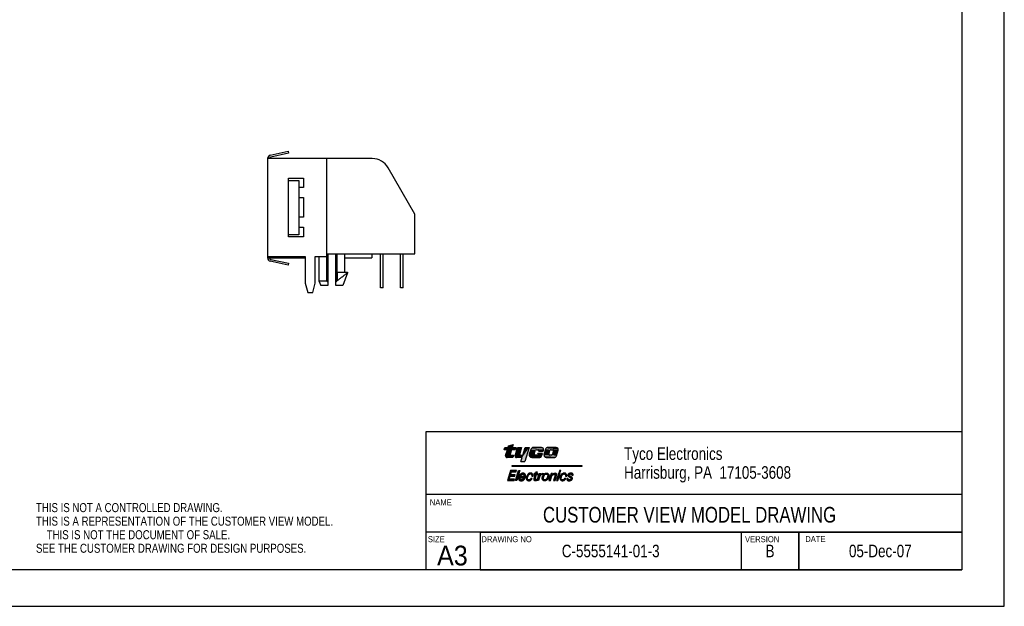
# Model space of a CAD drawing. Extents: x 0 to 420, y 0 to 297.
# Tile 2 of 3: x 171 to 420, y 0 to 148. Entities that reach past the tile are written whole.
import ezdxf
from ezdxf.enums import TextEntityAlignment as Align

# ---------------------------------------------------------------- set-up
doc = ezdxf.new("R2010")
doc.units = 0
doc.header["$LTSCALE"] = 23.1
doc.layers.get('0').update_dxf_attribs({"linetype": 'CONTINUOUS'})
doc.layers.add('DRAFT_ENTITY', color=7, linetype='CONTINUOUS')
doc.styles.get("Standard").update_dxf_attribs({"font": 'txt', "width": 0.95})

# ---------------------------------------------------------------- blocks, each defined once
blk = doc.blocks.new('TYCO_ELECT_LOGO_BL0', base_point=(303.14, 36.35))
at = {"color": 2, "linetype": 'CONTINUOUS'}
for p, q in [((293.31, 39.65), (293.48, 40.2)), ((293.48, 40.2), (294.27, 40.2)), ((294.27, 40.2), (294.41, 40.65)), ((294.41, 40.65), (295.53, 40.93)), ((295.53, 40.93), (295.31, 40.2)), ((295.31, 40.2), (296.26, 40.2)), ((296.03, 38.13), (296.67, 40.2)), ((296.26, 40.2), (296.09, 39.65)), ((296.67, 40.2), (297.71, 40.2)), ((297.71, 40.2), (297.23, 38.65)), ((298.01, 38.26), (298.6, 40.2)), ((299.62, 40.2), (298.53, 36.64)), ((298.6, 40.2), (299.62, 40.2)), ((302.75, 40.2), (300.69, 40.2)), ((306.47, 40.2), (304.4, 40.2)), ((294.1, 39.64), (293.31, 39.65)), ((293.65, 38.17), (294.1, 39.64)), ((295.48, 37.66), (294.03, 37.66)), ((295.13, 39.65), (294.78, 38.49)), ((294.95, 38.26), (295.63, 38.26)), ((296.09, 39.65), (295.13, 39.65)), ((295.66, 38.26), (295.48, 37.66)), ((297.83, 37.66), (296.38, 37.66)), ((297.51, 38.26), (298.01, 38.26)), ((297.51, 36.64), (297.83, 37.66)), ((300.02, 39.7), (299.65, 38.51)), ((300.28, 37.66), (302.28, 37.66)), ((300.85, 38.51), (301.11, 39.35)), ((301.55, 38.26), (301.03, 38.26)), ((301.5, 39.65), (301.84, 39.65)), ((301.81, 38.64), (301.73, 38.4)), ((302.95, 38.64), (301.81, 38.64)), ((302.03, 39.39), (301.99, 39.24)), ((301.99, 39.24), (303.14, 39.24)), ((302.77, 38.02), (302.95, 38.64)), ((303.14, 39.24), (303.23, 39.55)), ((303.78, 39.75), (303.37, 38.42)), ((303.93, 37.66), (305.95, 37.66)), ((304.61, 38.54), (304.88, 39.43)), ((305.21, 38.26), (304.74, 38.26)), ((305.17, 39.65), (305.64, 39.65)), ((305.8, 39.43), (305.51, 38.48)), ((306.54, 38.09), (306.97, 39.53)), ((295.27, 35.37), (295.27, 35.64)), ((295.27, 35.64), (312.97, 35.64)), ((312.97, 35.37), (295.27, 35.37)), ((297.51, 36.64), (298.53, 36.64)), ((312.97, 35.64), (312.97, 35.37)), ((294.88, 34.36), (294.1, 31.82)), ((294.55, 32.15), (294.79, 32.92)), ((294.79, 32.92), (295.97, 32.92)), ((296.4, 34.36), (294.88, 34.36)), ((294.89, 33.26), (295.13, 34.02)), ((296.07, 33.26), (294.89, 33.26)), ((295.13, 34.02), (296.3, 34.02)), ((295.97, 32.92), (296.07, 33.26)), ((296.11, 31.82), (296.88, 34.35)), ((296.3, 34.02), (296.4, 34.36)), ((297.23, 34.36), (296.46, 31.82)), ((296.88, 34.35), (297.23, 34.36)), ((297.31, 32.55), (298.56, 32.55)), ((298.28, 32.85), (297.42, 32.85)), ((300.26, 32.96), (300.6, 32.96)), ((300.86, 33.6), (300.79, 33.36)), ((300.79, 33.36), (301.09, 33.36)), ((301.09, 33.36), (300.79, 32.38)), ((301.16, 33.6), (300.86, 33.6)), ((301.11, 32.24), (301.46, 33.36)), ((301.26, 33.92), (301.16, 33.6)), ((301.66, 34.04), (301.26, 33.92)), ((301.46, 33.36), (301.78, 33.36)), ((301.53, 33.6), (301.66, 34.04)), ((301.85, 33.6), (301.53, 33.6)), ((301.63, 31.82), (302.18, 33.6)), ((301.78, 33.36), (301.85, 33.6)), ((302.26, 32.73), (301.98, 31.82)), ((302.18, 33.6), (302.53, 33.6)), ((302.53, 33.6), (302.43, 33.29)), ((303.17, 33.67), (303.09, 33.38)), ((305.17, 33.6), (304.63, 31.82)), ((304.98, 31.82), (305.28, 32.81)), ((305.52, 33.6), (305.17, 33.6)), ((305.43, 33.29), (305.52, 33.6)), ((306.2, 33.12), (305.81, 31.82)), ((306.16, 31.82), (306.55, 33.1)), ((307.08, 33.66), (306.52, 31.82)), ((306.87, 31.82), (307.43, 33.66)), ((307.43, 33.66), (307.08, 33.66)), ((307.29, 34.36), (307.19, 34.03)), ((307.19, 34.03), (307.54, 34.03)), ((307.64, 34.36), (307.29, 34.36)), ((307.54, 34.03), (307.64, 34.36)), ((308.8, 32.96), (309.14, 32.96)), ((310.43, 33.2), (310.77, 33.2)), ((294.1, 31.82), (295.81, 31.82)), ((295.91, 32.15), (294.55, 32.15)), ((295.81, 31.82), (295.91, 32.15)), ((296.46, 31.82), (296.11, 31.82)), ((298.48, 32.32), (298.11, 32.32)), ((300.38, 32.33), (300.02, 32.33)), ((300.79, 32.38), (300.76, 32.29)), ((301.44, 31.85), (301.53, 32.13)), ((301.98, 31.82), (301.63, 31.82)), ((304.63, 31.82), (304.98, 31.82)), ((305.81, 31.82), (306.16, 31.82)), ((306.52, 31.82), (306.87, 31.82)), ((308.93, 32.33), (308.57, 32.33)), ((309.45, 32.33), (309.13, 32.33))]:
    blk.add_line(p, q, dxfattribs=at)
for centre, radius, start, end in [((300.69, 39.49), 0.709, 90, 162.9997), ((302.75, 39.7), 0.502, 343.0001, 90), ((304.4, 39.56), 0.646, 90, 162.9999), ((306.47, 39.68), 0.524, 343.0001, 90), ((294.03, 38.06), 0.393, 163, 270), ((294.95, 38.44), 0.176, 162.9999, 270), ((296.38, 38.02), 0.36, 162.9999, 270), ((297.51, 38.56), 0.297, 163.0001, 270.0152), ((300.28, 38.32), 0.657, 162.9997, 270), ((301.03, 38.45), 0.189, 163, 270), ((301.5, 39.23), 0.412, 90, 163), ((301.55, 38.45), 0.189, 270, 342.9997), ((301.84, 39.45), 0.199, 343.0004, 90), ((302.28, 38.17), 0.508, 270, 343), ((303.93, 38.25), 0.585, 162.9999, 270), ((304.81, 38.47), 0.215, 163, 265.1213), ((305.17, 39.34), 0.303, 90, 163), ((305.21, 38.57), 0.309, 270, 342.9999), ((305.64, 39.48), 0.166, 342.9999, 90), ((305.95, 38.27), 0.608, 270, 343.0002)]:
    blk.add_arc(centre, radius, start, end, dxfattribs=at)
for points, knots in [([(298.56, 32.55), (298.59, 32.59), (298.64, 32.69), (298.69, 32.9), (298.71, 33.17), (298.6, 33.43), (298.41, 33.62), (298.2, 33.72), (297.96, 33.72), (297.73, 33.68), (297.5, 33.54), (297.29, 33.34), (297.11, 33.08), (297.01, 32.8), (296.95, 32.53), (296.93, 32.26), (297, 32.03), (297.19, 31.86), (297.43, 31.76), (297.71, 31.76), (297.99, 31.81), (298.24, 31.95), (298.39, 32.14), (298.45, 32.26), (298.48, 32.32)], [0, 0, 0, 0, 0.023707, 0.061471, 0.113934, 0.167566, 0.206255, 0.255646, 0.290437, 0.33213, 0.378066, 0.438138, 0.487191, 0.543648, 0.597868, 0.638322, 0.683864, 0.721891, 0.772561, 0.822799, 0.868862, 0.92675, 0.967019, 1, 1, 1, 1]), ([(298.11, 32.32), (298.09, 32.26), (298.01, 32.15), (297.85, 32.04), (297.67, 31.99), (297.51, 31.99), (297.37, 32.04), (297.29, 32.18), (297.25, 32.35), (297.28, 32.49), (297.31, 32.55)], [0, 0, 0, 0, 0.134493, 0.283866, 0.414029, 0.522971, 0.622539, 0.714657, 0.850377, 1, 1, 1, 1]), ([(297.4, 32.85), (297.42, 32.89), (297.44, 32.97), (297.48, 33.08), (297.54, 33.17), (297.61, 33.27), (297.7, 33.37), (297.84, 33.44), (297.99, 33.47), (298.19, 33.45), (298.31, 33.25), (298.33, 33.07), (298.31, 32.94), (298.29, 32.87), (298.29, 32.85)], [0, 0, 0, 0, 0.073347, 0.149806, 0.208141, 0.258321, 0.363587, 0.438596, 0.53146, 0.630317, 0.769487, 0.88189, 0.948068, 1, 1, 1, 1]), ([(300.6, 32.96), (300.61, 33.03), (300.61, 33.21), (300.5, 33.47), (300.25, 33.7), (299.93, 33.76), (299.61, 33.69), (299.35, 33.52), (299.14, 33.28), (298.98, 33.01), (298.89, 32.72), (298.84, 32.41), (298.91, 32.15), (299.06, 31.94), (299.27, 31.79), (299.56, 31.76), (299.82, 31.81), (300.03, 31.94), (300.22, 32.09), (300.32, 32.22), (300.37, 32.31)], [0, 0, 0, 0, 0.039448, 0.103756, 0.163554, 0.232, 0.287763, 0.352943, 0.41225, 0.472441, 0.534907, 0.596009, 0.65155, 0.690162, 0.747585, 0.80079, 0.856554, 0.90313, 0.943689, 1, 1, 1, 1]), ([(300.01, 32.31), (299.96, 32.22), (299.82, 32.07), (299.52, 31.96), (299.17, 32.1), (299.16, 32.48), (299.27, 32.82), (299.4, 33.21), (299.72, 33.52), (300.18, 33.52), (300.28, 33.19), (300.26, 33.01), (300.26, 32.96)], [0, 0, 0, 0, 0.091149, 0.174172, 0.27457, 0.373127, 0.473781, 0.60495, 0.736551, 0.848957, 0.945528, 1, 1, 1, 1]), ([(303.09, 33.38), (303.08, 33.38), (303.04, 33.39), (302.95, 33.37), (302.82, 33.35), (302.68, 33.3), (302.55, 33.22), (302.43, 33.09), (302.33, 32.93), (302.28, 32.8), (302.26, 32.73)], [0, 0, 0, 0, 0.022383, 0.100624, 0.241446, 0.35091, 0.502162, 0.645991, 0.811899, 1, 1, 1, 1]), ([(302.43, 33.29), (302.46, 33.32), (302.54, 33.39), (302.7, 33.52), (302.91, 33.63), (303.08, 33.67), (303.17, 33.67)], [0, 0, 0, 0, 0.166475, 0.387864, 0.69091, 1, 1, 1, 1]), ([(303.75, 33.69), (303.65, 33.66), (303.47, 33.55), (303.24, 33.34), (303.07, 33.08), (302.96, 32.79), (302.91, 32.52), (302.91, 32.29), (302.98, 32.11), (303.08, 31.96), (303.26, 31.82), (303.49, 31.75), (303.77, 31.76), (304.02, 31.89), (304.26, 32.06), (304.41, 32.27), (304.53, 32.5), (304.6, 32.71), (304.66, 32.96), (304.65, 33.21), (304.55, 33.44), (304.37, 33.63), (304.18, 33.7), (303.96, 33.74), (303.84, 33.73), (303.75, 33.69)], [0, 0, 0, 0, 0.053704, 0.108758, 0.161129, 0.213633, 0.265483, 0.303952, 0.332652, 0.366599, 0.397004, 0.443807, 0.489693, 0.540009, 0.589312, 0.638815, 0.675146, 0.722363, 0.756421, 0.804371, 0.850862, 0.886404, 0.935397, 0.954039, 1, 1, 1, 1]), ([(304.06, 33.49), (304.02, 33.49), (303.91, 33.49), (303.69, 33.44), (303.51, 33.25), (303.41, 33.06), (303.34, 32.87), (303.28, 32.69), (303.22, 32.45), (303.22, 32.25), (303.3, 32.05), (303.54, 31.96), (303.75, 32.02), (303.91, 32.11), (304.04, 32.24), (304.13, 32.41), (304.22, 32.62), (304.29, 32.84), (304.32, 33.05), (304.31, 33.22), (304.27, 33.36), (304.18, 33.45), (304.1, 33.48), (304.06, 33.49)], [0, 0, 0, 0, 0.031176, 0.079611, 0.157867, 0.214047, 0.236798, 0.303788, 0.357643, 0.410637, 0.449311, 0.512784, 0.571695, 0.609025, 0.648453, 0.70204, 0.749626, 0.818086, 0.864698, 0.90941, 0.940911, 0.969608, 1, 1, 1, 1]), ([(305.28, 32.81), (305.3, 32.85), (305.34, 32.93), (305.42, 33.07), (305.54, 33.22), (305.74, 33.33), (305.92, 33.37), (306.09, 33.4), (306.23, 33.29), (306.23, 33.17), (306.2, 33.12)], [0, 0, 0, 0, 0.097561, 0.196541, 0.353551, 0.523107, 0.657127, 0.774524, 0.880621, 1, 1, 1, 1]), ([(306.55, 33.1), (306.55, 33.17), (306.62, 33.34), (306.58, 33.49), (306.5, 33.59), (306.3, 33.69), (306.02, 33.67), (305.78, 33.57), (305.59, 33.44), (305.48, 33.33), (305.43, 33.29)], [0, 0, 0, 0, 0.18884, 0.230818, 0.275213, 0.412423, 0.601453, 0.738485, 0.877247, 1, 1, 1, 1]), ([(309.14, 32.96), (309.15, 33.03), (309.15, 33.15), (309.11, 33.32), (309.01, 33.51), (308.86, 33.65), (308.59, 33.75), (308.28, 33.74), (308, 33.59), (307.79, 33.42), (307.65, 33.22), (307.53, 32.99), (307.44, 32.74), (307.39, 32.44), (307.45, 32.14), (307.64, 31.9), (307.9, 31.78), (308.18, 31.76), (308.45, 31.85), (308.71, 32.04), (308.85, 32.21), (308.92, 32.31)], [0, 0, 0, 0, 0.039479, 0.071296, 0.10436, 0.164204, 0.188207, 0.27392, 0.332407, 0.375774, 0.432128, 0.478514, 0.528249, 0.58885, 0.652897, 0.703782, 0.765247, 0.812819, 0.870061, 0.92839, 1, 1, 1, 1]), ([(308.56, 32.31), (308.51, 32.21), (308.37, 32.07), (308.1, 31.98), (307.84, 32.02), (307.71, 32.26), (307.73, 32.53), (307.8, 32.77), (307.88, 32.99), (307.98, 33.22), (308.17, 33.43), (308.42, 33.51), (308.61, 33.49), (308.76, 33.41), (308.83, 33.21), (308.81, 33.04), (308.8, 32.96)], [0, 0, 0, 0, 0.090232, 0.172419, 0.241027, 0.306871, 0.392211, 0.47198, 0.535302, 0.602044, 0.694051, 0.776136, 0.820435, 0.868083, 0.914833, 1, 1, 1, 1]), ([(309.13, 32.33), (309.12, 32.29), (309.13, 32.19), (309.17, 32.08), (309.22, 31.94), (309.35, 31.85), (309.53, 31.77), (309.75, 31.77), (309.99, 31.79), (310.23, 31.87), (310.44, 32.02), (310.55, 32.23), (310.6, 32.46), (310.49, 32.64), (310.35, 32.8), (310.17, 32.89), (309.97, 32.98), (309.77, 33.05), (309.74, 33.22), (309.76, 33.35), (309.89, 33.47), (310.06, 33.49), (310.22, 33.5), (310.35, 33.47), (310.42, 33.38), (310.43, 33.29), (310.42, 33.24), (310.43, 33.2)], [0, 0, 0, 0, 0.027067, 0.065098, 0.082589, 0.127786, 0.167618, 0.219554, 0.270026, 0.336211, 0.389046, 0.447231, 0.491824, 0.543467, 0.582185, 0.637461, 0.685175, 0.736189, 0.764605, 0.793729, 0.82729, 0.875362, 0.902359, 0.941823, 0.961544, 0.975751, 1, 1, 1, 1]), ([(310.77, 33.2), (310.77, 33.24), (310.77, 33.31), (310.74, 33.43), (310.67, 33.57), (310.5, 33.69), (310.27, 33.73), (310.01, 33.73), (309.76, 33.65), (309.55, 33.52), (309.43, 33.31), (309.44, 33.1), (309.51, 32.88), (309.72, 32.76), (309.92, 32.65), (310.16, 32.55), (310.26, 32.31), (310.15, 32.09), (309.95, 32.02), (309.74, 32.01), (309.55, 32.06), (309.46, 32.2), (309.45, 32.28), (309.45, 32.33)], [0, 0, 0, 0, 0.027697, 0.04953, 0.082435, 0.139346, 0.186871, 0.246899, 0.315641, 0.36781, 0.424232, 0.47206, 0.517577, 0.574363, 0.635976, 0.685967, 0.748896, 0.793687, 0.844373, 0.890402, 0.940679, 0.969368, 1, 1, 1, 1]), ([(300.76, 32.29), (300.76, 32.24), (300.75, 32.13), (300.77, 31.98), (300.87, 31.87), (301.02, 31.83), (301.17, 31.81), (301.31, 31.82), (301.4, 31.84), (301.44, 31.85)], [0, 0, 0, 0, 0.154734, 0.31478, 0.424604, 0.581586, 0.740835, 0.877972, 1, 1, 1, 1]), ([(301.53, 32.13), (301.47, 32.09), (301.36, 32.05), (301.22, 32.06), (301.13, 32.11), (301.1, 32.18), (301.11, 32.22), (301.11, 32.24)], [0, 0, 0, 0, 0.37922, 0.59536, 0.807018, 0.879654, 1, 1, 1, 1])]:
    blk.add_open_spline(points, degree=3, knots=knots, dxfattribs=at)
for points in [[(296.26, 40.2), (293.31, 39.65), (295.31, 40.2)], [(295.31, 40.2), (293.31, 39.65), (294.27, 40.2)], [(293.31, 39.65), (293.48, 40.2), (294.27, 40.2)], [(293.31, 39.65), (296.26, 40.2), (295.13, 39.65)], [(294.41, 40.65), (295.53, 40.93), (294.27, 40.2)], [(295.53, 40.93), (295.31, 40.2), (294.27, 40.2)], [(296.26, 40.2), (296.09, 39.65), (295.13, 39.65)], [(297.23, 38.65), (296.03, 38.13), (297.71, 40.2)], [(296.03, 38.13), (296.67, 40.2), (297.71, 40.2)], [(297.83, 37.66), (299.62, 40.2), (297.51, 36.64)], [(299.62, 40.2), (298.53, 36.64), (297.51, 36.64)], [(298.01, 38.26), (299.62, 40.2), (297.83, 37.66)], [(298.01, 38.26), (298.6, 40.2), (299.62, 40.2)], [(300.12, 39.9), (300.27, 40.06), (303.16, 40)], [(303.16, 40), (303.25, 39.79), (300.12, 39.9)], [(300.27, 40.06), (300.47, 40.17), (302.98, 40.15)], [(302.98, 40.15), (303.16, 40), (300.27, 40.06)], [(300.47, 40.17), (300.69, 40.2), (302.75, 40.2)], [(302.75, 40.2), (302.98, 40.15), (300.47, 40.17)], [(303.78, 39.75), (303.91, 39.98), (306.99, 39.77)], [(303.91, 39.98), (304.13, 40.15), (306.89, 39.99)], [(306.89, 39.99), (306.99, 39.77), (303.91, 39.98)], [(306.71, 40.15), (304.13, 40.15), (306.47, 40.2)], [(304.13, 40.15), (304.4, 40.2), (306.47, 40.2)], [(306.71, 40.15), (306.89, 39.99), (304.13, 40.15)], [(294.1, 39.64), (293.31, 39.65), (295.13, 39.65)], [(293.65, 38.17), (295.63, 38.26), (293.64, 37.99)], [(293.64, 37.99), (295.63, 38.26), (293.71, 37.82)], [(293.65, 38.17), (294.1, 39.64), (294.78, 38.49)], [(294.78, 38.38), (293.65, 38.17), (294.78, 38.49)], [(294.85, 38.3), (293.65, 38.17), (294.78, 38.38)], [(294.95, 38.26), (293.65, 38.17), (294.85, 38.3)], [(295.63, 38.26), (293.65, 38.17), (294.95, 38.26)], [(293.71, 37.82), (295.63, 38.26), (293.85, 37.7)], [(293.85, 37.7), (295.63, 38.26), (294.03, 37.66)], [(295.63, 38.26), (295.48, 37.66), (294.03, 37.66)], [(295.13, 39.65), (294.78, 38.49), (294.1, 39.64)], [(296.03, 38.13), (298.01, 38.26), (296.02, 37.96)], [(296.02, 37.96), (298.01, 38.26), (296.09, 37.81)], [(297.23, 38.47), (296.03, 38.13), (297.23, 38.65)], [(297.34, 38.32), (296.03, 38.13), (297.23, 38.47)], [(297.51, 38.26), (296.03, 38.13), (297.34, 38.32)], [(297.51, 38.26), (298.01, 38.26), (296.03, 38.13)], [(296.09, 37.81), (298.01, 38.26), (296.21, 37.7)], [(296.21, 37.7), (298.01, 38.26), (296.38, 37.66)], [(296.38, 37.66), (298.01, 38.26), (297.83, 37.66)], [(300.85, 38.39), (299.63, 38.27), (300.85, 38.51)], [(299.63, 38.27), (299.65, 38.51), (300.85, 38.51)], [(300.92, 38.3), (299.63, 38.27), (300.85, 38.39)], [(300.92, 38.3), (301.03, 38.26), (299.63, 38.27)], [(299.69, 38.03), (299.63, 38.27), (301.03, 38.26)], [(299.65, 38.51), (300.02, 39.7), (301.33, 39.61)], [(301.19, 39.51), (299.65, 38.51), (301.33, 39.61)], [(301.11, 39.35), (299.65, 38.51), (301.19, 39.51)], [(301.11, 39.35), (300.85, 38.51), (299.65, 38.51)], [(301.55, 38.26), (299.69, 38.03), (301.03, 38.26)], [(299.69, 38.03), (301.55, 38.26), (302.77, 38.02)], [(299.83, 37.84), (299.69, 38.03), (302.77, 38.02)], [(302.77, 38.02), (302.66, 37.84), (299.83, 37.84)], [(300.04, 37.71), (299.83, 37.84), (302.66, 37.84)], [(300.02, 39.7), (300.12, 39.9), (303.25, 39.79)], [(300.02, 39.7), (303.25, 39.79), (301.5, 39.65)], [(301.5, 39.65), (301.33, 39.61), (300.02, 39.7)], [(302.66, 37.84), (302.49, 37.71), (300.04, 37.71)], [(300.28, 37.66), (300.04, 37.71), (302.49, 37.71)], [(302.49, 37.71), (302.28, 37.66), (300.28, 37.66)], [(301.5, 39.65), (303.25, 39.79), (301.84, 39.65)], [(301.55, 38.26), (301.63, 38.28), (302.77, 38.02)], [(301.69, 38.33), (302.95, 38.64), (301.63, 38.28)], [(302.95, 38.64), (302.77, 38.02), (301.63, 38.28)], [(301.73, 38.4), (302.95, 38.64), (301.69, 38.33)], [(301.73, 38.4), (301.81, 38.64), (302.95, 38.64)], [(301.84, 39.65), (303.25, 39.79), (301.96, 39.61)], [(303.25, 39.79), (303.23, 39.55), (301.96, 39.61)], [(302.03, 39.51), (301.96, 39.61), (303.23, 39.55)], [(302.03, 39.39), (303.23, 39.55), (301.99, 39.24)], [(303.23, 39.55), (303.14, 39.24), (301.99, 39.24)], [(302.03, 39.51), (303.23, 39.55), (302.03, 39.39)], [(303.35, 38.2), (303.37, 38.42), (304.61, 38.41)], [(304.68, 38.31), (303.35, 38.2), (304.61, 38.41)], [(304.74, 38.26), (303.35, 38.2), (304.68, 38.31)], [(305.21, 38.26), (303.35, 38.2), (304.74, 38.26)], [(303.35, 38.2), (305.21, 38.26), (306.54, 38.09)], [(303.41, 37.99), (303.35, 38.2), (306.54, 38.09)], [(303.37, 38.42), (303.78, 39.75), (305.05, 39.62)], [(304.94, 39.54), (303.37, 38.42), (305.05, 39.62)], [(304.88, 39.43), (303.37, 38.42), (304.94, 39.54)], [(304.61, 38.54), (303.37, 38.42), (304.88, 39.43)], [(304.61, 38.54), (304.61, 38.41), (303.37, 38.42)], [(306.54, 38.09), (306.41, 37.87), (303.41, 37.99)], [(303.54, 37.82), (303.41, 37.99), (306.41, 37.87)], [(306.41, 37.87), (306.21, 37.72), (303.54, 37.82)], [(303.72, 37.7), (303.54, 37.82), (306.21, 37.72)], [(303.72, 37.7), (306.21, 37.72), (303.93, 37.66)], [(303.78, 39.75), (306.99, 39.77), (305.17, 39.65)], [(305.17, 39.65), (305.05, 39.62), (303.78, 39.75)], [(306.21, 37.72), (305.95, 37.66), (303.93, 37.66)], [(305.17, 39.65), (306.99, 39.77), (305.64, 39.65)], [(305.21, 38.26), (305.34, 38.29), (306.54, 38.09)], [(305.34, 38.29), (305.44, 38.37), (306.54, 38.09)], [(305.51, 38.48), (306.97, 39.53), (305.44, 38.37)], [(306.97, 39.53), (306.54, 38.09), (305.44, 38.37)], [(305.8, 39.43), (306.97, 39.53), (305.51, 38.48)], [(305.64, 39.65), (306.99, 39.77), (305.73, 39.61)], [(305.73, 39.61), (306.99, 39.77), (305.79, 39.53)], [(306.99, 39.77), (306.97, 39.53), (305.79, 39.53)], [(305.8, 39.43), (305.79, 39.53), (306.97, 39.53)], [(312.97, 35.37), (295.27, 35.37), (312.97, 35.64)], [(295.27, 35.37), (295.27, 35.64), (312.97, 35.64)], [(294.1, 31.82), (294.88, 34.36), (295.13, 34.02)], [(294.89, 33.26), (294.1, 31.82), (295.13, 34.02)], [(294.79, 32.92), (294.1, 31.82), (294.89, 33.26)], [(294.55, 32.15), (294.1, 31.82), (294.79, 32.92)], [(295.97, 32.92), (294.79, 32.92), (296.07, 33.26)], [(296.07, 33.26), (294.79, 32.92), (294.89, 33.26)], [(296.4, 34.36), (295.13, 34.02), (294.88, 34.36)], [(296.4, 34.36), (296.3, 34.02), (295.13, 34.02)], [(296.88, 34.35), (297.23, 34.36), (296.11, 31.82)], [(297.23, 34.36), (296.46, 31.82), (296.11, 31.82)], [(296.94, 32.28), (296.96, 32.54), (297.27, 32.38)], [(296.96, 32.54), (297.01, 32.79), (297.31, 32.55)], [(297.31, 32.55), (297.27, 32.38), (296.96, 32.54)], [(297.01, 32.79), (297.1, 33.02), (297.45, 32.98)], [(297.42, 32.85), (297.01, 32.79), (297.45, 32.98)], [(298.66, 32.79), (297.01, 32.79), (298.28, 32.85)], [(298.28, 32.85), (297.01, 32.79), (297.42, 32.85)], [(298.66, 32.79), (298.56, 32.55), (297.01, 32.79)], [(298.56, 32.55), (297.31, 32.55), (297.01, 32.79)], [(297.5, 33.12), (297.1, 33.02), (297.58, 33.24)], [(297.1, 33.02), (297.23, 33.24), (297.58, 33.24)], [(297.5, 33.12), (297.45, 32.98), (297.1, 33.02)], [(297.23, 33.24), (297.39, 33.43), (297.8, 33.42)], [(297.68, 33.34), (297.23, 33.24), (297.8, 33.42)], [(297.68, 33.34), (297.58, 33.24), (297.23, 33.24)], [(297.39, 33.43), (297.59, 33.59), (298.52, 33.51)], [(297.93, 33.46), (297.39, 33.43), (298.52, 33.51)], [(297.93, 33.46), (297.8, 33.42), (297.39, 33.43)], [(297.59, 33.59), (297.82, 33.69), (298.32, 33.66)], [(298.32, 33.66), (298.52, 33.51), (297.59, 33.59)], [(298.07, 33.72), (298.32, 33.66), (297.82, 33.69)], [(297.93, 33.46), (298.52, 33.51), (298.08, 33.45)], [(298.08, 33.45), (298.52, 33.51), (298.21, 33.39)], [(298.52, 33.51), (298.65, 33.29), (298.21, 33.39)], [(298.29, 33.27), (298.21, 33.39), (298.65, 33.29)], [(298.32, 32.99), (298.69, 33.04), (298.28, 32.85)], [(298.69, 33.04), (298.66, 32.79), (298.28, 32.85)], [(298.29, 33.27), (298.65, 33.29), (298.32, 33.13)], [(298.65, 33.29), (298.69, 33.04), (298.32, 33.13)], [(298.32, 32.99), (298.32, 33.13), (298.69, 33.04)], [(298.87, 32.33), (298.88, 32.61), (299.2, 32.55)], [(299.2, 32.55), (299.19, 32.21), (298.87, 32.33)], [(298.88, 32.61), (298.95, 32.88), (299.29, 32.87)], [(299.29, 32.87), (299.2, 32.55), (298.88, 32.61)], [(299.06, 33.14), (299.42, 33.18), (298.95, 32.88)], [(299.42, 33.18), (299.29, 32.87), (298.95, 32.88)], [(299.06, 33.14), (299.22, 33.37), (299.42, 33.18)], [(299.22, 33.37), (299.43, 33.56), (299.99, 33.5)], [(299.65, 33.42), (299.22, 33.37), (299.99, 33.5)], [(299.65, 33.42), (299.42, 33.18), (299.22, 33.37)], [(299.43, 33.56), (299.68, 33.69), (300.23, 33.67)], [(299.43, 33.56), (300.23, 33.67), (299.99, 33.5)], [(299.96, 33.74), (300.23, 33.67), (299.68, 33.69)], [(300.23, 33.67), (300.45, 33.5), (299.99, 33.5)], [(300.23, 33.3), (299.99, 33.5), (300.45, 33.5)], [(300.45, 33.5), (300.58, 33.24), (300.23, 33.3)], [(300.26, 32.96), (300.23, 33.3), (300.58, 33.24)], [(300.58, 33.24), (300.6, 32.96), (300.26, 32.96)], [(300.79, 32.38), (301.46, 33.36), (300.76, 32.29)], [(301.46, 33.36), (301.11, 32.24), (300.76, 32.29)], [(301.85, 33.6), (300.79, 33.36), (301.53, 33.6)], [(301.53, 33.6), (300.79, 33.36), (301.16, 33.6)], [(300.79, 33.36), (300.86, 33.6), (301.16, 33.6)], [(300.79, 33.36), (301.85, 33.6), (301.09, 33.36)], [(300.79, 32.38), (301.09, 33.36), (301.46, 33.36)], [(301.85, 33.6), (301.78, 33.36), (301.09, 33.36)], [(301.78, 33.36), (301.46, 33.36), (301.09, 33.36)], [(301.26, 33.92), (301.66, 34.04), (301.16, 33.6)], [(301.66, 34.04), (301.53, 33.6), (301.16, 33.6)], [(302.43, 33.29), (301.63, 31.82), (302.53, 33.6)], [(301.63, 31.82), (302.18, 33.6), (302.53, 33.6)], [(302.38, 32.99), (301.63, 31.82), (302.43, 33.29)], [(302.31, 32.87), (301.63, 31.82), (302.38, 32.99)], [(302.26, 32.73), (301.63, 31.82), (302.31, 32.87)], [(302.26, 32.73), (301.98, 31.82), (301.63, 31.82)], [(302.46, 33.11), (302.38, 32.99), (302.43, 33.29)], [(302.43, 33.29), (302.59, 33.43), (302.94, 33.37)], [(302.81, 33.34), (302.43, 33.29), (302.94, 33.37)], [(302.67, 33.29), (302.43, 33.29), (302.81, 33.34)], [(302.67, 33.29), (302.56, 33.21), (302.43, 33.29)], [(302.56, 33.21), (302.46, 33.11), (302.43, 33.29)], [(302.77, 33.55), (303.17, 33.67), (302.59, 33.43)], [(303.17, 33.67), (303.09, 33.38), (302.59, 33.43)], [(303.09, 33.38), (302.94, 33.37), (302.59, 33.43)], [(302.96, 33.63), (303.17, 33.67), (302.77, 33.55)], [(302.92, 32.52), (302.97, 32.77), (303.3, 32.74)], [(303.25, 32.55), (302.92, 32.52), (303.3, 32.74)], [(303.25, 32.55), (303.22, 32.36), (302.92, 32.52)], [(302.93, 32.27), (302.92, 32.52), (303.22, 32.36)], [(302.97, 32.77), (303.05, 33.01), (303.36, 32.92)], [(303.36, 32.92), (303.3, 32.74), (302.97, 32.77)], [(303.05, 33.01), (303.17, 33.23), (303.44, 33.1)], [(303.44, 33.1), (303.36, 32.92), (303.05, 33.01)], [(303.17, 33.23), (303.33, 33.42), (303.68, 33.4)], [(303.54, 33.27), (303.17, 33.23), (303.68, 33.4)], [(303.54, 33.27), (303.44, 33.1), (303.17, 33.23)], [(303.33, 33.42), (303.53, 33.58), (303.86, 33.48)], [(303.86, 33.48), (303.68, 33.4), (303.33, 33.42)], [(303.53, 33.58), (303.75, 33.69), (304.24, 33.67)], [(304.24, 33.67), (304.45, 33.54), (303.53, 33.58)], [(304.45, 33.54), (303.86, 33.48), (303.53, 33.58)], [(304, 33.73), (304.24, 33.67), (303.75, 33.69)], [(304.06, 33.49), (303.86, 33.48), (304.45, 33.54)], [(304.06, 33.49), (304.45, 33.54), (304.23, 33.4)], [(304.06, 32.29), (304.15, 32.47), (304.46, 32.36)], [(304.15, 32.47), (304.23, 32.65), (304.56, 32.59)], [(304.56, 32.59), (304.46, 32.36), (304.15, 32.47)], [(304.45, 33.54), (304.6, 33.33), (304.23, 33.4)], [(304.31, 33.22), (304.23, 33.4), (304.6, 33.33)], [(304.28, 32.83), (304.63, 32.83), (304.23, 32.65)], [(304.63, 32.83), (304.56, 32.59), (304.23, 32.65)], [(304.28, 32.83), (304.31, 33.03), (304.63, 32.83)], [(304.6, 33.33), (304.65, 33.08), (304.31, 33.22)], [(304.31, 33.03), (304.31, 33.22), (304.65, 33.08)], [(304.65, 33.08), (304.63, 32.83), (304.31, 33.03)], [(304.63, 31.82), (305.17, 33.6), (305.43, 33.29)], [(305.36, 32.96), (304.63, 31.82), (305.43, 33.29)], [(305.28, 32.81), (304.63, 31.82), (305.36, 32.96)], [(305.28, 32.81), (304.98, 31.82), (304.63, 31.82)], [(305.52, 33.6), (305.43, 33.29), (305.17, 33.6)], [(305.45, 33.11), (305.36, 32.96), (305.43, 33.29)], [(305.43, 33.29), (305.59, 33.43), (305.89, 33.36)], [(305.72, 33.31), (305.43, 33.29), (305.89, 33.36)], [(305.72, 33.31), (305.57, 33.23), (305.43, 33.29)], [(305.57, 33.23), (305.45, 33.11), (305.43, 33.29)], [(305.59, 33.43), (305.76, 33.55), (306.56, 33.51)], [(305.59, 33.43), (306.56, 33.51), (306.06, 33.38)], [(306.06, 33.38), (305.89, 33.36), (305.59, 33.43)], [(305.96, 33.64), (306.39, 33.64), (305.76, 33.55)], [(306.39, 33.64), (306.56, 33.51), (305.76, 33.55)], [(305.81, 31.82), (306.2, 33.12), (306.55, 33.1)], [(306.55, 33.1), (306.16, 31.82), (305.81, 31.82)], [(305.96, 33.64), (306.17, 33.67), (306.39, 33.64)], [(306.56, 33.51), (306.59, 33.3), (306.06, 33.38)], [(306.2, 33.29), (306.06, 33.38), (306.59, 33.3)], [(306.2, 33.29), (306.59, 33.3), (306.2, 33.12)], [(306.59, 33.3), (306.55, 33.1), (306.2, 33.12)], [(306.52, 31.82), (307.08, 33.66), (307.43, 33.66)], [(307.43, 33.66), (306.87, 31.82), (306.52, 31.82)], [(307.19, 34.03), (307.29, 34.36), (307.64, 34.36)], [(307.64, 34.36), (307.54, 34.03), (307.19, 34.03)], [(307.41, 32.5), (307.46, 32.76), (307.77, 32.65)], [(307.77, 32.65), (307.73, 32.41), (307.41, 32.5)], [(307.44, 32.23), (307.41, 32.5), (307.73, 32.41)], [(307.46, 32.76), (307.54, 33.01), (307.84, 32.88)], [(307.84, 32.88), (307.77, 32.65), (307.46, 32.76)], [(307.54, 33.01), (307.67, 33.25), (307.93, 33.1)], [(307.93, 33.1), (307.84, 32.88), (307.54, 33.01)], [(308.06, 33.3), (307.67, 33.25), (308.26, 33.45)], [(307.67, 33.25), (307.84, 33.45), (308.26, 33.45)], [(308.06, 33.3), (307.93, 33.1), (307.67, 33.25)], [(307.84, 33.45), (308.06, 33.61), (308.49, 33.5)], [(308.49, 33.5), (308.26, 33.45), (307.84, 33.45)], [(308.06, 33.61), (308.3, 33.72), (308.82, 33.65)], [(308.06, 33.61), (308.82, 33.65), (308.49, 33.5)], [(308.57, 33.73), (308.82, 33.65), (308.3, 33.72)], [(308.82, 33.65), (309.02, 33.47), (308.49, 33.5)], [(308.72, 33.42), (308.49, 33.5), (309.02, 33.47)], [(309.02, 33.47), (309.13, 33.23), (308.72, 33.42)], [(308.81, 33.2), (308.72, 33.42), (309.13, 33.23)], [(308.81, 33.2), (309.13, 33.23), (308.8, 32.96)], [(309.13, 33.23), (309.14, 32.96), (308.8, 32.96)], [(309.44, 33.28), (309.52, 33.47), (309.93, 33.46)], [(309.79, 33.36), (309.44, 33.28), (309.93, 33.46)], [(309.79, 33.36), (309.75, 33.2), (309.44, 33.28)], [(309.45, 33.08), (309.44, 33.28), (309.75, 33.2)], [(309.75, 33.2), (309.83, 33.05), (309.45, 33.08)], [(309.53, 32.89), (309.45, 33.08), (309.83, 33.05)], [(309.52, 33.47), (309.68, 33.6), (310.64, 33.58)], [(310.11, 33.49), (309.52, 33.47), (310.64, 33.58)], [(310.11, 33.49), (309.93, 33.46), (309.52, 33.47)], [(309.99, 32.97), (309.53, 32.89), (309.83, 33.05)], [(310.15, 32.9), (309.53, 32.89), (309.99, 32.97)], [(310.15, 32.9), (310.3, 32.82), (309.53, 32.89)], [(309.7, 32.77), (309.53, 32.89), (310.3, 32.82)], [(309.87, 33.68), (310.47, 33.69), (309.68, 33.6)], [(310.47, 33.69), (310.64, 33.58), (309.68, 33.6)], [(310.3, 32.82), (310.43, 32.7), (309.7, 32.77)], [(309.88, 32.68), (309.7, 32.77), (310.43, 32.7)], [(309.87, 33.68), (310.07, 33.72), (310.47, 33.69)], [(309.88, 32.68), (310.43, 32.7), (310.06, 32.59)], [(310.43, 32.7), (310.54, 32.56), (310.06, 32.59)], [(310.2, 32.44), (310.06, 32.59), (310.54, 32.56)], [(310.27, 33.72), (310.47, 33.69), (310.07, 33.72)], [(310.11, 33.49), (310.64, 33.58), (310.28, 33.48)], [(310.54, 32.56), (310.58, 32.39), (310.2, 32.44)], [(310.21, 32.23), (310.2, 32.44), (310.58, 32.39)], [(310.64, 33.58), (310.75, 33.41), (310.28, 33.48)], [(310.42, 33.38), (310.28, 33.48), (310.75, 33.41)], [(310.75, 33.41), (310.77, 33.2), (310.42, 33.38)], [(310.43, 33.2), (310.42, 33.38), (310.77, 33.2)], [(294.55, 32.15), (295.91, 32.15), (294.1, 31.82)], [(295.91, 32.15), (295.81, 31.82), (294.1, 31.82)], [(297.27, 32.38), (297.29, 32.21), (296.94, 32.28)], [(297.02, 32.04), (296.94, 32.28), (297.29, 32.21)], [(297.38, 32.06), (297.02, 32.04), (297.29, 32.21)], [(297.38, 32.06), (297.54, 31.99), (297.02, 32.04)], [(297.2, 31.87), (297.02, 32.04), (297.54, 31.99)], [(298.17, 31.92), (297.2, 31.87), (297.54, 31.99)], [(298.17, 31.92), (297.94, 31.81), (297.2, 31.87)], [(297.44, 31.78), (297.2, 31.87), (297.94, 31.81)], [(297.94, 31.81), (297.69, 31.76), (297.44, 31.78)], [(297.54, 31.99), (297.71, 32), (298.17, 31.92)], [(297.88, 32.06), (298.35, 32.1), (297.71, 32)], [(298.35, 32.1), (298.17, 31.92), (297.71, 32)], [(297.88, 32.06), (298.02, 32.17), (298.35, 32.1)], [(298.02, 32.17), (298.11, 32.32), (298.48, 32.32)], [(298.48, 32.32), (298.35, 32.1), (298.02, 32.17)], [(298.97, 32.06), (298.87, 32.33), (299.19, 32.21)], [(299.19, 32.21), (299.44, 32.01), (298.97, 32.06)], [(299.17, 31.87), (298.97, 32.06), (299.44, 32.01)], [(299.98, 31.91), (299.17, 31.87), (299.44, 32.01)], [(299.98, 31.91), (299.72, 31.8), (299.17, 31.87)], [(299.44, 31.78), (299.17, 31.87), (299.72, 31.8)], [(299.77, 32.07), (300.2, 32.08), (299.44, 32.01)], [(300.2, 32.08), (299.98, 31.91), (299.44, 32.01)], [(299.77, 32.07), (300.01, 32.31), (300.2, 32.08)], [(300.37, 32.31), (300.2, 32.08), (300.01, 32.31)], [(300.75, 32.15), (300.76, 32.29), (301.11, 32.24)], [(301.11, 32.24), (301.13, 32.14), (300.75, 32.15)], [(300.78, 32), (300.75, 32.15), (301.13, 32.14)], [(301.21, 32.07), (300.78, 32), (301.13, 32.14)], [(301.32, 32.06), (300.78, 32), (301.21, 32.07)], [(300.78, 32), (301.32, 32.06), (300.87, 31.89)], [(301.32, 32.06), (301.43, 32.08), (300.87, 31.89)], [(300.87, 31.89), (301.43, 32.08), (301.44, 31.85)], [(301.01, 31.84), (300.87, 31.89), (301.44, 31.85)], [(301.44, 31.85), (301.3, 31.82), (301.01, 31.84)], [(301.15, 31.82), (301.01, 31.84), (301.3, 31.82)], [(301.53, 32.13), (301.44, 31.85), (301.43, 32.08)], [(303.22, 32.36), (303.26, 32.16), (302.93, 32.27)], [(303.03, 32.04), (302.93, 32.27), (303.26, 32.16)], [(303.26, 32.16), (303.39, 32.02), (303.03, 32.04)], [(303.21, 31.87), (303.03, 32.04), (303.39, 32.02)], [(303.59, 31.99), (303.21, 31.87), (303.39, 32.02)], [(304.14, 31.98), (303.21, 31.87), (303.59, 31.99)], [(304.14, 31.98), (303.93, 31.84), (303.21, 31.87)], [(303.44, 31.77), (303.21, 31.87), (303.93, 31.84)], [(303.93, 31.84), (303.69, 31.76), (303.44, 31.77)], [(303.77, 32.04), (304.32, 32.15), (303.59, 31.99)], [(304.32, 32.15), (304.14, 31.98), (303.59, 31.99)], [(303.94, 32.14), (304.32, 32.15), (303.77, 32.04)], [(303.94, 32.14), (304.06, 32.29), (304.32, 32.15)], [(304.46, 32.36), (304.32, 32.15), (304.06, 32.29)], [(307.73, 32.41), (307.76, 32.17), (307.44, 32.23)], [(307.57, 32), (307.44, 32.23), (307.76, 32.17)], [(307.94, 32.01), (307.57, 32), (307.76, 32.17)], [(307.94, 32.01), (308.18, 32.02), (307.57, 32)], [(307.57, 32), (308.18, 32.02), (308.55, 31.92)], [(307.79, 31.84), (307.57, 32), (308.55, 31.92)], [(308.55, 31.92), (308.31, 31.81), (307.79, 31.84)], [(308.05, 31.77), (307.79, 31.84), (308.31, 31.81)], [(308.18, 32.02), (308.4, 32.12), (308.75, 32.1)], [(308.75, 32.1), (308.55, 31.92), (308.18, 32.02)], [(308.56, 32.31), (308.92, 32.31), (308.4, 32.12)], [(308.92, 32.31), (308.75, 32.1), (308.4, 32.12)], [(309.14, 32.15), (309.13, 32.33), (309.45, 32.33)], [(309.45, 32.33), (309.51, 32.13), (309.14, 32.15)], [(309.2, 31.99), (309.14, 32.15), (309.51, 32.13)], [(309.68, 32.03), (309.2, 31.99), (309.51, 32.13)], [(309.89, 32.02), (309.2, 31.99), (309.68, 32.03)], [(309.2, 31.99), (309.89, 32.02), (310.33, 31.95)], [(309.33, 31.87), (309.2, 31.99), (310.33, 31.95)], [(310.33, 31.95), (310.17, 31.86), (309.33, 31.87)], [(309.49, 31.8), (309.33, 31.87), (310.17, 31.86)], [(310.01, 31.8), (309.49, 31.8), (310.17, 31.86)], [(310.01, 31.8), (309.84, 31.78), (309.49, 31.8)], [(309.66, 31.77), (309.49, 31.8), (309.84, 31.78)], [(309.89, 32.02), (310.08, 32.08), (310.45, 32.07)], [(310.45, 32.07), (310.33, 31.95), (309.89, 32.02)], [(310.08, 32.08), (310.21, 32.23), (310.53, 32.22)], [(310.53, 32.22), (310.45, 32.07), (310.08, 32.08)], [(310.58, 32.39), (310.53, 32.22), (310.21, 32.23)]]:
    blk.add_solid(points, dxfattribs=at)

msp = doc.modelspace()

# ---------------------------------------------------------------- linework, layer by layer
at = {"color": 7, "linetype": 'CONTINUOUS'}
for p, q in [((420, 0), (420, 297)), ((409.21, 287.08), (409.21, 9.23)), ((234.03, 114.22), (238.56, 115.18)), ((238.56, 115.18), (238.66, 114.69)), ((233.33, 113.35), (233.33, 88.21)), ((259.85, 113.35), (233.33, 113.35)), ((238.66, 114.69), (234.14, 113.73)), ((248.31, 88.59), (248.31, 113.35)), ((270.67, 99.28), (263.89, 111.02)), ((238.66, 93.57), (238.66, 108.37)), ((238.66, 108.37), (242.47, 108.37)), ((238.66, 107.76), (241.21, 107.76)), ((241.21, 107.76), (241.21, 94.05)), ((242.47, 108.37), (242.47, 105.99)), ((242.47, 105.99), (241.21, 105.99)), ((241.21, 103.45), (242.47, 103.45)), ((242.47, 103.45), (242.47, 98.49)), ((242.47, 98.49), (241.21, 98.49)), ((270.67, 89.22), (270.67, 99.28)), ((241.21, 95.95), (242.47, 95.95)), ((242.47, 95.95), (242.47, 93.57)), ((241.21, 94.05), (238.66, 94.05)), ((242.47, 93.57), (238.66, 93.57)), ((233.33, 88.59), (242.87, 88.59)), ((233.33, 88.21), (242.87, 88.21)), ((238.56, 86.38), (234.03, 87.34)), ((234.14, 87.83), (238.66, 86.86)), ((242.87, 88.59), (242.87, 81.81)), ((245.41, 88.59), (248.31, 88.59)), ((245.41, 81.81), (245.41, 88.59)), ((246.36, 88.59), (246.36, 82.38)), ((248.27, 88.59), (248.27, 82.38)), ((248.31, 89.22), (270.67, 89.22)), ((248.57, 89.22), (248.57, 81.2)), ((250.6, 81.2), (250.6, 89.22)), ((250.9, 89.22), (250.9, 82.38)), ((252.81, 89.22), (252.81, 84.6)), ((252.81, 88.21), (259.75, 88.21)), ((259.75, 89.22), (259.75, 88.21)), ((261.93, 80.59), (261.93, 89.22)), ((262.64, 80.59), (262.64, 89.22)), ((267.01, 80.59), (267.01, 89.22)), ((267.72, 80.59), (267.72, 89.22)), ((238.66, 86.86), (238.56, 86.38)), ((246.36, 82.38), (248.27, 82.38)), ((246.36, 82.38), (246.79, 81.2)), ((250.94, 82.38), (250.9, 82.38)), ((250.94, 84.6), (253.55, 84.6)), ((250.94, 84.6), (250.94, 82.38)), ((253.55, 84.41), (252.38, 81.2)), ((253.55, 84.6), (253.55, 84.41)), ((242.87, 81.81), (243.51, 79.44)), ((244.78, 79.44), (245.41, 81.81)), ((248.57, 81.2), (246.79, 81.2)), ((252.38, 81.2), (250.6, 81.2)), ((262.64, 80.59), (261.93, 80.59)), ((267.72, 80.59), (267.01, 80.59)), ((243.51, 79.44), (244.78, 79.44)), ((409.21, 44.16), (273.44, 44.16)), ((273.44, 44.16), (273.44, 9.23)), ((409.21, 18.76), (273.44, 18.76)), ((287.21, 18.76), (287.21, 9.23)), ((353.33, 18.76), (353.33, 9.23)), ((367.96, 9.23), (367.96, 18.76)), ((409.21, 9.23), (17.78, 9.23)), ((0, 0), (420, 0))]:
    msp.add_line(p, q, dxfattribs=at)
at = {"color": 2, "linetype": 'CONTINUOUS'}
for p, q in [((287.21, 18.76), (409.21, 18.76)), ((287.21, 18.76), (287.21, 9.23)), ((353.33, 18.76), (353.33, 9.23)), ((367.96, 18.76), (367.96, 9.23)), ((409.21, 18.76), (409.21, 9.23)), ((287.21, 9.23), (409.21, 9.23))]:
    msp.add_line(p, q, dxfattribs=at)
at = {"color": 7, "linetype": 'CONTINUOUS'}
for centre, radius, start, end in [((234.22, 113.35), 0.887, 102, 180), ((234.22, 113.35), 0.389, 102, 180), ((259.85, 108.68), 4.67, 30, 90), ((234.22, 88.21), 0.887, 180, 258), ((234.22, 88.21), 0.389, 180, 258)]:
    msp.add_arc(centre, radius, start, end, dxfattribs=at)
for points, knots in [([(248.57, 82.08), (248.52, 82.13), (248.42, 82.23), (248.32, 82.33), (248.27, 82.38)], [0, 0, 0, 0, 0.486371, 1, 1, 1, 1]), ([(250.9, 82.38), (250.85, 82.33), (250.76, 82.23), (250.65, 82.13), (250.6, 82.08)], [0, 0, 0, 0, 0.513593, 1, 1, 1, 1]), ([(250.94, 82.38), (251.17, 82.58), (251.59, 82.93), (252.17, 83.39), (252.66, 83.77), (253.03, 84.04), (253.32, 84.24), (253.44, 84.33), (253.55, 84.41), (253.55, 84.41)], [0, 0, 0, 0, 0.267582, 0.496736, 0.682493, 0.824026, 0.922767, 0.980853, 1, 1, 1, 1])]:
    msp.add_open_spline(points, degree=3, knots=knots, dxfattribs=at)
at = {"layer": 'DRAFT_ENTITY', "color": 7, "linetype": 'CONTINUOUS'}
msp.add_line((409.21, 28.28), (273.44, 28.28), dxfattribs=at)

# ---------------------------------------------------------------- block references
at = {"color": 2, "linetype": 'CONTINUOUS'}
msp.add_blockref('TYCO_ELECT_LOGO_BL0', (303.14, 36.35), dxfattribs=at)

# ---------------------------------------------------------------- texts
for s, height, width, p in [('Tyco Electronics', 3.175, 0.8, (323.67, 37.05)), ('Harrisburg, PA  17105-3608', 3.175, 0.8, (323.67, 32.29)), ('THIS IS NOT A CONTROLLED DRAWING.', 2.286, 0.8, (174.65, 23.84)), ('NAME', 1.52, 0.95, (274.44, 25.57)), ('THIS IS A REPRESENTATION OF THE CUSTOMER VIEW MODEL.', 2.286, 0.8, (174.65, 20.41)), ('    THIS IS NOT THE DOCUMENT OF SALE.', 2.286, 0.8, (174.65, 16.98)), ('SIZE', 1.52, 0.95, (273.94, 16.23)), ('DRAWING NO', 1.52, 0.95, (287.51, 16.23)), ('VERSION', 1.52, 0.95, (354.3, 16.23)), ('DATE', 1.52, 0.95, (369.56, 16.27)), ('SEE THE CUSTOMER DRAWING FOR DESIGN PURPOSES.', 2.286, 0.8, (174.65, 13.55)), ('A3', 5, 0.95, (276.28, 10.35))]:
    msp.add_text(s, height=height, dxfattribs=dict(at, width=width)).set_placement(p)
at = {"color": 2, "linetype": 'CONTINUOUS', "width": 0.8}
for s, height, p in [('CUSTOMER VIEW MODEL DRAWING', 3.968, (340.25, 21.19)), ('C-5555141-01-3', 3.18, (320.27, 12.41)), ('B', 3.18, (360.65, 12.41)), ('05-Dec-07', 3.18, (388.58, 12.41))]:
    msp.add_text(s, height=height, dxfattribs=at).set_placement(p, align=Align.CENTER)

doc.saveas('drawing.dxf')
